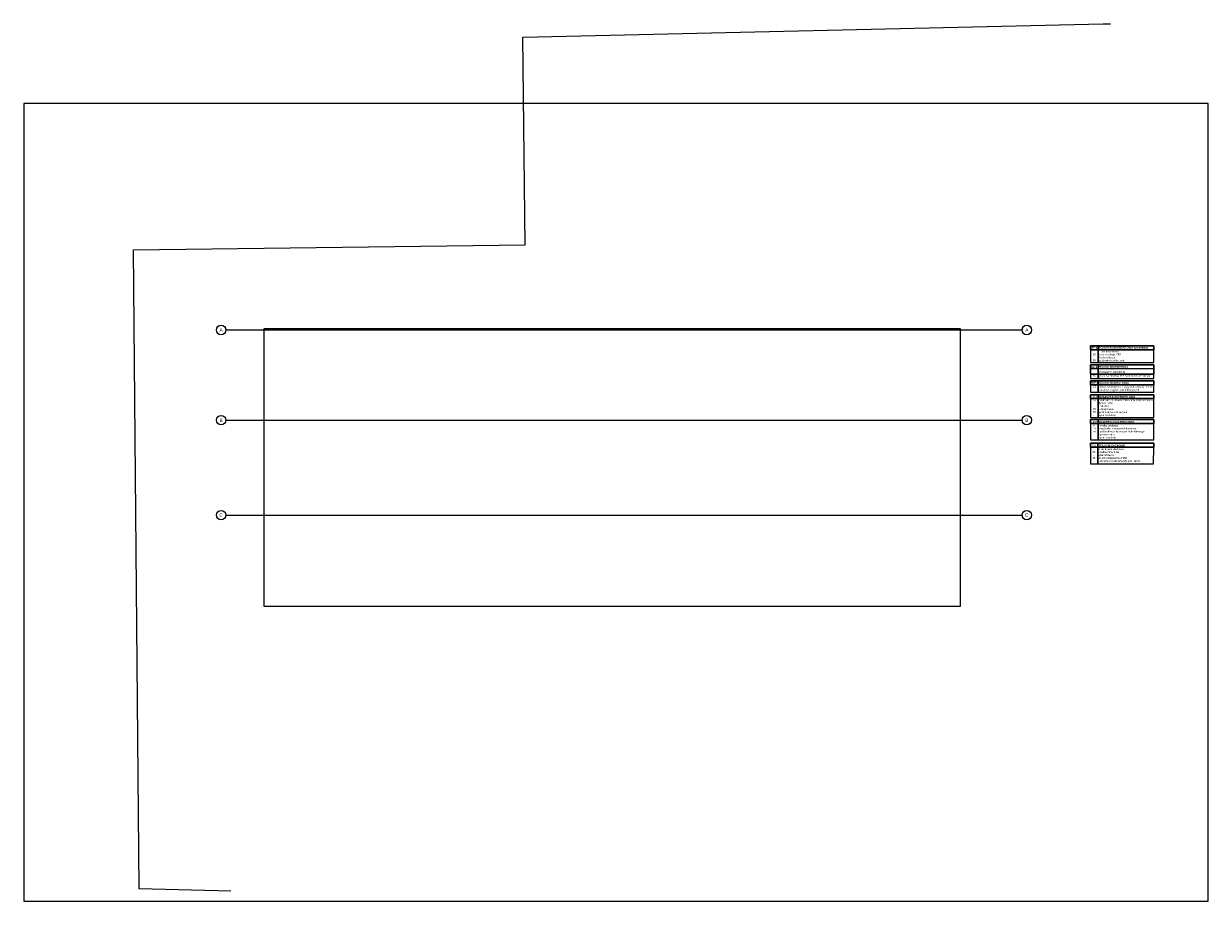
# Model space of a CAD drawing. Header units: millimetres. Extents: x -12989 to 381717, y -50461 to 30884.
# Tile 1 of 63: x -12989 to 49383, y -15343 to 30884. Entities that reach past the tile are written whole.
import ezdxf
from ezdxf.enums import TextEntityAlignment as Align

# ---------------------------------------------------------------- set-up
doc = ezdxf.new("R2010")
doc.units = ezdxf.units.MM
doc.header["$MEASUREMENT"] = 0
for name, color, linetype, lineweight in [('0_Nr_pióra__75', 14, 'Continuous', 15), ('A_OZN_OPIS_Nr_pióra__7', 7, 'Continuous', 13), ('Nowe_A__STROPY_Nr_pióra__89', 7, 'Continuous', 13), ('Nowe_A_OZN_OPIS_Nr_pióra__7', 7, 'Continuous', 13), ('Nowe_Warstwa IFC.Import IFC_Nr_pióra__1', 7, 'Continuous', 13), ('Nowe_Warstwa IFC.Import IFC_Nr_pióra__4', 7, 'Continuous', 13), ('Nowe_Warstwa IFC.Import IFC_Nr_pióra__7', 7, 'Continuous', 13)]:
    doc.layers.add(name, color=color, linetype=linetype, lineweight=lineweight)
doc.layers.add('Nowe_A__STROPY', color=7, linetype='Continuous')
doc.layers.add('Nowe_Warstwa IFC.Import IFC', color=7, linetype='Continuous')
doc.styles.add('STYL_AUTOMATYCZNY_1', font='arial.ttf')
doc.styles.add('STYL_AUTOMATYCZNY_2', font='arial.ttf')
doc.styles.add('STYL_AUTOMATYCZNY_3', font='arial.ttf', dxfattribs={"width": 0.8})
doc.linetypes.add('Ogrodzenie projektowane I WSC', pattern='A,0,[1,PAB.6.6 PRZEKRĂ“J B-B1.Shx,S=15.873016,R=0,X=0,Y=0],-2000,0', length=2000)

# ---------------------------------------------------------------- blocks, each defined once
blk = doc.blocks.new('Strop_1_2', base_point=(-12989, -15343))
at = {"layer": 'Nowe_A__STROPY_Nr_pióra__89', "color": 7, "linetype": 'Continuous', "lineweight": 13, "flags": 128}
for points in [[(-12989, -15343), (49383, -15343), (49383, 26682), (-12989, 26682)], [(-322, 14822), (36322, 14822), (36322, 178), (-322, 178)]]:
    blk.add_lwpolyline(points, close=True, dxfattribs=at)
blk = doc.blocks.new('Standardowy znacznik osi[1]_2', base_point=(-2345, 5000))
at = {"layer": 'Nowe_Warstwa IFC.Import IFC_Nr_pióra__4', "color": 7, "linetype": 'Continuous', "lineweight": 13}
blk.add_line((-2345, 5000), (39577, 5000), dxfattribs=at)
for p in [(-2345, 5000), (-2345, 5000), (-2345, 5000), (39577, 5000), (39577, 5000), (39577, 5000)]:
    blk.add_point(p, dxfattribs=at)
at = {"layer": 'Nowe_Warstwa IFC.Import IFC_Nr_pióra__7', "color": 7, "linetype": 'Continuous', "lineweight": 13}
for centre in [(-2595, 5000), (39827, 5000)]:
    blk.add_circle(centre, 250, dxfattribs=at)
at = {"layer": 'Nowe_Warstwa IFC.Import IFC_Nr_pióra__1', "color": 7, "lineweight": 13, "style": 'STYL_AUTOMATYCZNY_1'}
for tag, p in [('AC_MarkerText_1_0', (-2595, 5088)), ('AC_MarkerText_1_1', (39827, 5088))]:
    blk.add_attdef(tag, text='', height=175, dxfattribs=at).set_placement(p, align=Align.TOP_CENTER)
blk = doc.blocks.new('Standardowy znacznik osi[2]_2', base_point=(-2345, 10000))
at = {"layer": 'Nowe_Warstwa IFC.Import IFC_Nr_pióra__4', "color": 7, "linetype": 'Continuous', "lineweight": 13}
blk.add_line((-2345, 10000), (39577, 10000), dxfattribs=at)
for p in [(-2345, 10000), (-2345, 10000), (-2345, 10000), (39577, 10000), (39577, 10000), (39577, 10000)]:
    blk.add_point(p, dxfattribs=at)
at = {"layer": 'Nowe_Warstwa IFC.Import IFC_Nr_pióra__7', "color": 7, "linetype": 'Continuous', "lineweight": 13}
for centre in [(-2595, 10000), (39827, 10000)]:
    blk.add_circle(centre, 250, dxfattribs=at)
at = {"layer": 'Nowe_Warstwa IFC.Import IFC_Nr_pióra__1', "color": 7, "lineweight": 13, "style": 'STYL_AUTOMATYCZNY_1'}
for tag, p in [('AC_MarkerText_1_0', (-2595, 10088)), ('AC_MarkerText_1_1', (39827, 10088))]:
    blk.add_attdef(tag, text='', height=175, dxfattribs=at).set_placement(p, align=Align.TOP_CENTER)
blk = doc.blocks.new('Standardowy znacznik osi[3]_2', base_point=(-2345, 14750))
at = {"layer": 'Nowe_Warstwa IFC.Import IFC_Nr_pióra__4', "color": 7, "linetype": 'Continuous', "lineweight": 13}
blk.add_line((-2345, 14750), (39577, 14750), dxfattribs=at)
for p in [(-2345, 14750), (-2345, 14750), (-2345, 14750), (39577, 14750), (39577, 14750), (39577, 14750)]:
    blk.add_point(p, dxfattribs=at)
at = {"layer": 'Nowe_Warstwa IFC.Import IFC_Nr_pióra__7', "color": 7, "linetype": 'Continuous', "lineweight": 13}
for centre in [(-2595, 14750), (39827, 14750)]:
    blk.add_circle(centre, 250, dxfattribs=at)
at = {"layer": 'Nowe_Warstwa IFC.Import IFC_Nr_pióra__1', "color": 7, "lineweight": 13, "style": 'STYL_AUTOMATYCZNY_1'}
for tag, p in [('AC_MarkerText_1_0', (-2595, 14838)), ('AC_MarkerText_1_1', (39827, 14838))]:
    blk.add_attdef(tag, text='', height=175, dxfattribs=at).set_placement(p, align=Align.TOP_CENTER)

msp = doc.modelspace()

# ---------------------------------------------------------------- linework, layer by layer
at = {"layer": '0_Nr_pióra__75', "color": 14, "linetype": 'Ogrodzenie projektowane I WSC', "lineweight": 15}
msp.add_lwpolyline([(-2075.1, -14813.9), (-6905.4, -14679.5), (-7211.2, 18978.2), (13410, 19235.7), (13294.3, 30180.2), (43846.7, 30883.5), (44229.4, 30884.5)], dxfattribs=at)
at = {"layer": 'Nowe_A_OZN_OPIS_Nr_pióra__7', "color": 7, "linetype": 'Continuous', "lineweight": 13}
for points in [[(43575.9, 13910.8), (43175.9, 13910.8), (43175.9, 13710.8), (43575.9, 13710.8)], [(43175.9, 13910.8), (46506.9, 13910.8), (46506.9, 13710.8), (43175.9, 13710.8)], [(43575.9, 13710.8), (46506.9, 13710.8), (46506.9, 13910.8), (43575.9, 13910.8)], [(43575.9, 13710.8), (43175.9, 13710.8), (43175.9, 13030.8), (43575.9, 13030.8)], [(43575.9, 13030.8), (46506.9, 13030.8), (46506.9, 13710.8), (43575.9, 13710.8)], [(43575.9, 12908), (43175.9, 12908), (43175.9, 12429.8), (43575.9, 12429.8)], [(43175.9, 12908), (46506.9, 12908), (46506.9, 12429.8), (43175.9, 12429.8)], [(43175.9, 12908), (46506.9, 12908), (46506.9, 12708), (43175.9, 12708)], [(43575.9, 12429.8), (46506.9, 12429.8), (46506.9, 12908), (43575.9, 12908)], [(43575.9, 12429.8), (43175.9, 12429.8), (43175.9, 12189.6), (43575.9, 12189.6)], [(43575.9, 12067.6), (43175.9, 12067.6), (43175.9, 11867.6), (43575.9, 11867.6)], [(43175.9, 12067.6), (46506.9, 12067.6), (46506.9, 11867.6), (43175.9, 11867.6)], [(43175.9, 12067.6), (46506.9, 12067.6), (46506.9, 11867.6), (43175.9, 11867.6)], [(43575.9, 11867.6), (43175.9, 11867.6), (43175.9, 11467.1), (43575.9, 11467.1)], [(43575.9, 12189.6), (46506.9, 12189.6), (46506.9, 12429.8), (43575.9, 12429.8)], [(43575.9, 11867.6), (46506.9, 11867.6), (46506.9, 12067.6), (43575.9, 12067.6)], [(43575.9, 11467.1), (46506.9, 11467.1), (46506.9, 11867.6), (43575.9, 11867.6)], [(43577.5, 11343.4), (43177.5, 11343.4), (43177.5, 11143.4), (43577.5, 11143.4)], [(43177.5, 11343.4), (46506.9, 11343.4), (46506.9, 11143.4), (43177.5, 11143.4)], [(43577.5, 11143.4), (46506.9, 11143.4), (46506.9, 11343.4), (43577.5, 11343.4)], [(43577.5, 11143.4), (43177.5, 11143.4), (43177.5, 10134.6), (43577.5, 10134.6)], [(43577.5, 10134.6), (46506.9, 10134.6), (46506.9, 11143.4), (43577.5, 11143.4)], [(43579, 10027.1), (43179, 10027.1), (43179, 9827.1), (43579, 9827.1)], [(43179, 10027.1), (46506.9, 10027.1), (46506.9, 9827.1), (43179, 9827.1)], [(43579, 9827.1), (46506.9, 9827.1), (46506.9, 10027.1), (43579, 10027.1)], [(43579, 9827.1), (43179, 9827.1), (43179, 8958.4), (43579, 8958.4)], [(43579, 8958.4), (46506.9, 8958.4), (46506.9, 9827.1), (43579, 9827.1)], [(43574.6, 8783.6), (43174.6, 8783.6), (43174.6, 8583.6), (43574.6, 8583.6)], [(43174.6, 8783.6), (46506.9, 8783.6), (46506.9, 8583.6), (43174.6, 8583.6)], [(43574.6, 8583.6), (46506.9, 8583.6), (46506.9, 8783.6), (43574.6, 8783.6)], [(43574.6, 8583.6), (43174.6, 8583.6), (43174.6, 7698.4), (43566.5, 7698.4)], [(43566.5, 7698.4), (46498.8, 7698.4), (46506.9, 8583.6), (43574.6, 8583.6)]]:
    msp.add_lwpolyline(points, close=True, dxfattribs=at)

# ---------------------------------------------------------------- block references
at = {"layer": 'Nowe_A__STROPY', "color": 7, "linetype": 'Continuous', "lineweight": 13}
msp.add_blockref('Strop_1_2', (-12989.3, -15342.7), dxfattribs=at)
at = {"layer": 'Nowe_Warstwa IFC.Import IFC', "color": 7, "linetype": 'Continuous', "lineweight": 13}
ref = msp.add_blockref('Standardowy znacznik osi[3]_2', (-2344.6, 14750), dxfattribs=at)
ref.add_attrib('AC_MarkerText_1', 'A', dxfattribs={"layer": 'Nowe_Warstwa IFC.Import IFC_Nr_pióra__1', "color": 7, "lineweight": 13, "height": 175, "style": 'STYL_AUTOMATYCZNY_1'}).set_placement((-2594.6, 14837.5), align=Align.TOP_CENTER)
ref.add_attrib('AC_MarkerText_1_1', 'A', dxfattribs={"layer": 'Nowe_Warstwa IFC.Import IFC_Nr_pióra__1', "color": 7, "lineweight": 13, "height": 175, "style": 'STYL_AUTOMATYCZNY_1'}).set_placement((39826.7, 14837.5), align=Align.TOP_CENTER)
ref = msp.add_blockref('Standardowy znacznik osi[2]_2', (-2344.6, 10000), dxfattribs=at)
ref.add_attrib('AC_MarkerText_1', 'B', dxfattribs={"layer": 'Nowe_Warstwa IFC.Import IFC_Nr_pióra__1', "color": 7, "lineweight": 13, "height": 175, "style": 'STYL_AUTOMATYCZNY_1'}).set_placement((-2594.6, 10087.5), align=Align.TOP_CENTER)
ref.add_attrib('AC_MarkerText_1_1', 'B', dxfattribs={"layer": 'Nowe_Warstwa IFC.Import IFC_Nr_pióra__1', "color": 7, "lineweight": 13, "height": 175, "style": 'STYL_AUTOMATYCZNY_1'}).set_placement((39826.7, 10087.5), align=Align.TOP_CENTER)
ref = msp.add_blockref('Standardowy znacznik osi[1]_2', (-2344.6, 5000), dxfattribs=at)
ref.add_attrib('AC_MarkerText_1', 'C', dxfattribs={"layer": 'Nowe_Warstwa IFC.Import IFC_Nr_pióra__1', "color": 7, "lineweight": 13, "height": 175, "style": 'STYL_AUTOMATYCZNY_1'}).set_placement((-2594.6, 5087.5), align=Align.TOP_CENTER)
ref.add_attrib('AC_MarkerText_1_1', 'C', dxfattribs={"layer": 'Nowe_Warstwa IFC.Import IFC_Nr_pióra__1', "color": 7, "lineweight": 13, "height": 175, "style": 'STYL_AUTOMATYCZNY_1'}).set_placement((39826.7, 5087.5), align=Align.TOP_CENTER)

# ---------------------------------------------------------------- texts
at = {"layer": 'A_OZN_OPIS_Nr_pióra__7', "color": 7, "linetype": 'Continuous', "lineweight": 13, "char_height": 100, "attachment_point": 7, "style": 'STYL_AUTOMATYCZNY_1'}
for s, insert in [('\\A1;{\\pql;\\fArial|b0|i0|c238|p0;\\W1.000000;obudowa \\fArial|b0|i0|c238|p0;\\W1.000000;ciągów komunikacyjnych}', (43603, 11521.7)), ('\\A1;{\\pql;\\fArial|b0|i0|c238|p0;\\W1.000000;ściana wewnętrzna z płyty warstwowej - EI 15 -}', (43603, 11678.8))]:
    msp.add_mtext(s, dxfattribs=dict(at, insert=insert))
at = {"layer": 'Nowe_A_OZN_OPIS_Nr_pióra__7', "color": 7, "linetype": 'Continuous', "lineweight": 13, "char_height": 100}
for s, insert, attachment_point, style in [('\\A1;{\\pql;\\fArial|b1|i0|c238|p0;\\W0.800000;SF-1}', (43220.9, 13767.3), 7, 'STYL_AUTOMATYCZNY_3'), ('\\A1;{\\pql;\\fArial|b1|i0|c238|p0;\\W1.000000;Ś\\fArial|b1|i0|c238|p0;\\W1.000000;CIANA FUNDAMENTOWA-zewnętrzna}', (43613.4, 13740.8), 7, 'STYL_AUTOMATYCZNY_2'), ('\\A1;{\\pql;\\fArial|b0|i0|c238|p0;\\W1.000000;2\\fArial|b0|i0|c238|p0;\\W1.000000;0}', (43300.3, 13097.8), 7, 'STYL_AUTOMATYCZNY_1'), ('\\A1;{\\pql;\\fArial|b0|i0|c238|p0;\\W1.000000;1\\fArial|b0|i0|c238|p0;\\W1.000000;0}', (43298.5, 13412.8), 7, 'STYL_AUTOMATYCZNY_1'), ('\\A1;{\\pql;\\fArial|b0|i0|c238|p0;\\W1.000000;-}', (43349.5, 13571.9), 7, 'STYL_AUTOMATYCZNY_1'), ('\\A1;{\\pql;\\fArial|b0|i0|c238|p0;\\W1.000000;-}', (43349.5, 13257), 7, 'STYL_AUTOMATYCZNY_1'), ('\\A1;{\\pql;\\fArial|b0|i0|c238|p0;\\W1.000000;- \\fArial|b0|i0|c238|p0;\\W1.000000;folia kubełkowa}', (43613.4, 13567.5), 7, 'STYL_AUTOMATYCZNY_1'), ('\\A1;{\\pql;\\fArial|b0|i0|c238|p0;\\W1.000000;-termoizolacja XPS}', (43613.4, 13383.1), 7, 'STYL_AUTOMATYCZNY_1'), ('\\A1;{\\pql;\\fArial|b0|i0|c238|p0;\\W1.000000;-hydroizolacja}', (43613.4, 13226), 7, 'STYL_AUTOMATYCZNY_1'), ('\\A1;{\\pql;\\fArial|b0|i0|c238|p0;\\W1.000000;-\\fArial|b0|i0|c238|p0;\\W1.000000;podwalina żelbetowa}', (43613.4, 13070.4), 7, 'STYL_AUTOMATYCZNY_1'), ('\\A1;{\\pql;\\fArial|b1|i0|c238|p0;\\W0.800000;S\\fArial|b1|i0|c238|p0;\\W0.800000;Z\\fArial|b1|i0|c238|p0;\\W0.800000;-1}', (43220.9, 12755.4), 7, 'STYL_AUTOMATYCZNY_3'), ('\\A1;{\\pql;\\fArial|b1|i0|c238|p0;\\W1.000000;ŚCIANA ZEWNĘTRZNA\\fArial|b0|i0|c238|p0;\\W1.000000; }', (43613.4, 12728.9), 7, 'STYL_AUTOMATYCZNY_2'), ('\\A1;{\\pql;\\fArial|b0|i0|c238|p0;\\W1.000000;U\\fArial|b0|i0|c238|p0;\\W1.000000;c(max)}', (43637.4, 12462), 7, 'STYL_AUTOMATYCZNY_1'), ('\\A1;{\\pql;\\fArial|b0|i0|c238|p0;\\W1.000000;=0,20[W/m²K]}', (44150.6, 12463.6), 7, 'STYL_AUTOMATYCZNY_1'), ('\\A1;{\\pql;\\fArial|b1|i0|c238|p0;\\W0.800000;SW\\fArial|b1|i0|c238|p0;\\W0.800000;-\\fArial|b1|i0|c238|p0;\\W0.800000;1}', (43220.9, 11920.5), 7, 'STYL_AUTOMATYCZNY_3'), ('\\A1;{\\pql;\\fArial|b0|i0|c238|p0;\\W1.000000;15}', (43313.1, 12282.6), 7, 'STYL_AUTOMATYCZNY_1'), ('\\A1;{\\pql;\\fArial|b0|i0|c238|p0;\\W1.000000;-płyt\\fArial|b0|i0|c238|p0;\\W1.000000;a warstwowa PIR w układzie poziomym}', (43613.4, 12255.4), 7, 'STYL_AUTOMATYCZNY_1'), ('\\A1;{\\pql;\\fArial|b1|i0|c238|p0;\\W1.000000;ŚCIANA WEWNĘTRZNA\\fArial|b0|i0|c238|p0;\\W1.000000; }', (43613.4, 11888.5), 7, 'STYL_AUTOMATYCZNY_2'), ('\\A1;{\\pql;\\fArial|b0|i0|c238|p0;\\W1.000000;15}', (43306.2, 11713.8), 7, 'STYL_AUTOMATYCZNY_1'), ('\\A1;{\\pql;\\fArial|b1|i0|c238|p0;\\W0.800000;P\\fArial|b1|i0|c238|p0;\\W0.800000;-\\fArial|b1|i0|c238|p0;\\W0.800000;1}', (43314.4, 11171.8), 7, 'STYL_AUTOMATYCZNY_3'), ('\\A1;{\\pql;\\fArial|b1|i0|c238|p0;\\W1.000000;POSADZKA \\fArial|b1|i0|c238|p0;\\W1.000000;PRZEMYSŁOWA}', (43615, 11174), 7, 'STYL_AUTOMATYCZNY_2'), ('\\A1;{\\pql;\\fArial|b0|i0|c238|p0;\\W1.000000;20}', (43285.5, 10984.3), 7, 'STYL_AUTOMATYCZNY_1'), ('\\A1;{\\pql;\\fArial|b0|i0|c238|p0;\\W1.000000;10}', (43301.9, 10532.5), 7, 'STYL_AUTOMATYCZNY_1'), ('\\A1;{\\pql;\\fArial|b0|i0|c238|p0;\\W1.000000;-}', (43323.7, 10691.9), 7, 'STYL_AUTOMATYCZNY_1'), ('\\A1;{\\pql;\\fArial|b0|i0|c238|p0;\\W1.000000;-\\fArial|b0|i0|c238|p0;\\W1.000000;folia PE}', (43615, 10689.9), 7, 'STYL_AUTOMATYCZNY_1'), ('\\A1;{\\pql;\\fArial|b0|i0|c238|p0;\\W1.000000;-chudy beton }', (43615, 10505.5), 7, 'STYL_AUTOMATYCZNY_1'), ('\\A1;{\\pql;\\fArial|b0|i0|c238|p0;\\W1.000000;50}', (43301.9, 10375.4), 7, 'STYL_AUTOMATYCZNY_1'), ('\\A1;{\\pql;\\fArial|b0|i0|c238|p0;\\W1.000000;-}', (43333, 10219.9), 7, 'STYL_AUTOMATYCZNY_1'), ('\\A1;{\\pql;\\fArial|b0|i0|c238|p0;\\W1.000000;-podbudowa \\fArial|b0|i0|c238|p0;\\W1.000000;z kruszywa}', (43615, 10348.5), 7, 'STYL_AUTOMATYCZNY_1'), ('\\A1;{\\pql;\\fArial|b0|i0|c238|p0;\\W1.000000;-grunt rodzimy }', (43615, 10191.5), 7, 'STYL_AUTOMATYCZNY_1'), ('\\A1;{\\pql;\\fArial|b0|i0|c238|p0;\\W1.000000;30}', (43287.1, 9353.6), 7, 'STYL_AUTOMATYCZNY_1'), ('\\A1;{\\pql;\\fArial|b0|i0|c238|p0;\\W1.000000;10}', (43285.8, 9510.8), 7, 'STYL_AUTOMATYCZNY_1'), ('\\A1;{\\pql;\\fArial|b1|i0|c238|p0;\\W0.800000;P\\fArial|b1|i0|c238|p0;\\W0.800000;-2}', (43296.2, 9855.5), 7, 'STYL_AUTOMATYCZNY_3'), ('\\A1;{\\pql;\\fArial|b0|i0|c238|p0;\\W1.000000;8}', (43325.2, 9668), 7, 'STYL_AUTOMATYCZNY_1'), ('\\A1;{\\pql;\\fArial|b0|i0|c238|p0;\\W1.000000;-kostka \\fArial|b0|i0|c238|p0;\\W1.000000;brukowa\\fArial|b0|i0|c238|p0;\\W1.000000; }', (43616.5, 9665.6), 7, 'STYL_AUTOMATYCZNY_1'), ('\\A1;{\\pql;\\fArial|b0|i0|c238|p0;\\W1.000000;-\\fArial|b0|i0|c238|p0;\\W1.000000;wysiewka \\fArial|b0|i0|c238|p0;\\W1.000000;kruszywo \\fArial|b0|i0|c238|p0;\\W1.000000;dolomitowe \\fArial|b0|i0|c238|p0;\\W1.000000; }', (43616.5, 9481.2), 7, 'STYL_AUTOMATYCZNY_1'), ('\\A1;{\\pql;\\fArial|b0|i0|c238|p0;\\W1.000000;-podbudowa z kruszywa\\fArial|b0|i0|c238|p0;\\W1.000000; dolomitowego\\fArial|b0|i0|c238|p0;\\W1.000000; }', (43616.5, 9324.1), 7, 'STYL_AUTOMATYCZNY_1'), ('\\A1;{\\pql;\\fArial|b1|i0|c238|p0;\\W1.000000;NAWIERZCHNIA BRUKOWA}', (43616.5, 9857.8), 7, 'STYL_AUTOMATYCZNY_2'), ('\\A1;{\\pql;\\fArial|b0|i0|c238|p0;\\W1.000000;-}', (43340.5, 9195.5), 7, 'STYL_AUTOMATYCZNY_1'), ('\\A1;{\\pql;\\fArial|b0|i0|c238|p0;\\W1.000000;-}', (43340.5, 9038.7), 7, 'STYL_AUTOMATYCZNY_1'), ('\\A1;{\\pql;\\fArial|b0|i0|c238|p0;\\W1.000000;-g\\fArial|b0|i0|c238|p0;\\W1.000000;eowłóknina}', (43616.5, 9167), 7, 'STYL_AUTOMATYCZNY_1'), ('\\A1;{\\pql;\\fArial|b0|i0|c238|p0;\\W1.000000;-\\fArial|b0|i0|c238|p0;\\W1.000000;grunt rodzimy}', (43616.5, 9009.8), 7, 'STYL_AUTOMATYCZNY_1'), ('\\A1;{\\pql;\\fArial|b1|i0|c238|p0;\\W1.000000;POŁACIE \\fArial|b1|i0|c238|p0;\\W1.000000;DACH\\fArial|b1|i0|c238|p0;\\W1.000000;OWE}', (43612.1, 8614.3), 7, 'STYL_AUTOMATYCZNY_2'), ('\\A1;{\\pql;\\fArial|b0|i0|c238|p0;\\W1.000000;20}', (43278.5, 8274.2), 7, 'STYL_AUTOMATYCZNY_1'), ('\\A1;{\\pql;\\fArial|b1|i0|c238|p0;\\W0.800000;D\\fArial|b1|i0|c238|p0;\\W0.800000;1}', (43290.4, 8612), 7, 'STYL_AUTOMATYCZNY_3'), ('\\A1;{\\pqc;\\fArial|b0|i0|c238|p0;\\W1.000000;-}', (43343.9, 8118.7), 8, 'STYL_AUTOMATYCZNY_1'), ('\\A1;{\\pql;\\fArial|b0|i0|c238|p0;\\W1.000000;-}', (43331.9, 8433), 7, 'STYL_AUTOMATYCZNY_1'), ('\\A1;{\\pql;\\fArial|b0|i0|c238|p0;\\W1.000000;-\\fArial|b0|i0|c238|p0;\\W1.000000;membrana dachowa }', (43612.1, 8428.6), 7, 'STYL_AUTOMATYCZNY_1'), ('\\A1;{\\pql;\\fArial|b0|i0|c238|p0;\\W1.000000;-\\fArial|b0|i0|c238|p0;\\W1.000000;wełna mineralna }', (43612.1, 8272.3), 7, 'STYL_AUTOMATYCZNY_1'), ('\\A1;{\\pql;\\fArial|b0|i0|c238|p0;\\W1.000000;-\\fArial|b0|i0|c238|p0;\\W1.000000;paroizolacja}', (43612.1, 8087.9), 7, 'STYL_AUTOMATYCZNY_1'), ('\\A1;{\\pql;\\fArial|b0|i0|c238|p0;\\W1.000000;15}', (43278.5, 7959.9), 7, 'STYL_AUTOMATYCZNY_1'), ('\\A1;{\\pql;\\fArial|b0|i0|c238|p0;\\W1.000000;-}', (43337.5, 7804.4), 7, 'STYL_AUTOMATYCZNY_1'), ('\\A1;{\\pql;\\fArial|b0|i0|c238|p0;\\W1.000000;-\\fArial|b0|i0|c238|p0;\\W1.000000;konstrukcja stalowa-wg. proj. techn.\\fArial|b0|i0|c238|p0;\\W1.000000; }', (43599.3, 7773.6), 7, 'STYL_AUTOMATYCZNY_1'), ('\\A1;{\\pql;\\fArial|b0|i0|c238|p0;\\W1.000000;-\\fArial|b0|i0|c238|p0;\\W1.000000;blacha trapezowa T150}', (43612.1, 7932.4), 7, 'STYL_AUTOMATYCZNY_1')]:
    msp.add_mtext(s, dxfattribs=dict(at, insert=insert, attachment_point=attachment_point, style=style))
at = {"layer": 'Nowe_A_OZN_OPIS_Nr_pióra__7', "color": 7, "linetype": 'Continuous', "lineweight": 13, "insert": (43615, 10819.8), "char_height": 100, "attachment_point": 7, "line_spacing_factor": 0.928164, "style": 'STYL_AUTOMATYCZNY_1'}
msp.add_mtext('\\A1;{\\pql;\\fArial|b0|i0|c238|p0;\\W1.000000;-wylewka betonowa z włóknem rozproszonym\\P\\pql;\\fArial|b0|i0|c238|p0;\\W1.000000;(beton B25)\\fArial|b0|i0|c238|p0;\\W1.000000;  }', dxfattribs=at)

doc.saveas('drawing.dxf')
